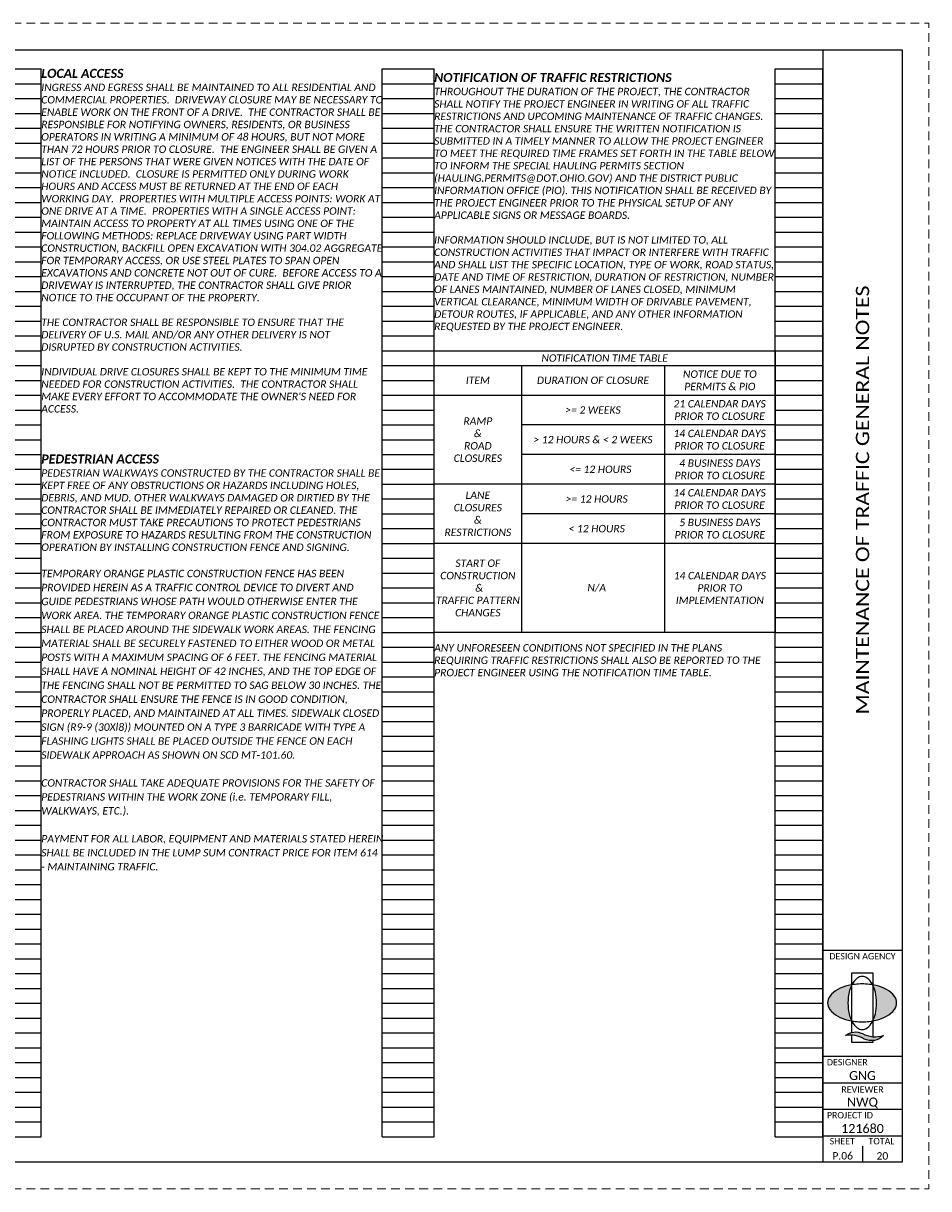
# Paper-space layout 'Layout1' of a CAD drawing. Header units: feet. Extents: x -0.2 to 33.8, y -0.8 to 21.2.
# Tile 2 of 2: x 16.7 to 33.8, y -0.8 to 21.2. Entities that reach past the tile are written whole.
import ezdxf
from ezdxf.enums import TextEntityAlignment as Align

# ---------------------------------------------------------------- set-up
doc = ezdxf.new("R2010")
doc.units = ezdxf.units.FT
doc.header["$MEASUREMENT"] = 0
doc.linetypes.add('OhDOT_USTN3', pattern=[0.22, 0.165, -0.055])
for name, color, linetype in [('SH_Border', 7, 'Continuous'), ('SH_Data', 7, 'Continuous'), ('SH_Hatch', 14, 'Continuous'), ('SH_Text', 7, 'Continuous'), ('SH_TextM', 7, 'Continuous')]:
    doc.layers.add(name, color=color, linetype=linetype)
doc.layers.add('SH_Cut_Line', color=7, linetype='OhDOT_USTN3', lineweight=0, plot=False)
doc.styles.add('Font 70-Main Title', font='calibri.ttf', dxfattribs={"width": 1.15, "height": 0.25})
doc.styles.add('Slanted Normal (0.14) Font 31', font='calibrii.ttf', dxfattribs={"height": 0.14})
doc.styles.add('Slanted Sub-Title (0.17) Font 31', font='calibrii.ttf', dxfattribs={"height": 0.17})
doc.styles.add('Slanted-Normal', font='calibrii.ttf', dxfattribs={"height": 0.14})
doc.styles.add('Straight Minimum (0.12) Font 30', font='calibri.ttf', dxfattribs={"height": 0.12})
doc.styles.add('Straight Sub-Title (0.17) Font 30', font='calibri.ttf', dxfattribs={"height": 0.17})
doc.styles.add('Straight-Normal', font='calibri.ttf', dxfattribs={"height": 0.14})
doc.styles.add('Straight-Sub Title', font='calibri.ttf', dxfattribs={"height": 0.17})

# ---------------------------------------------------------------- blocks, each defined once
blk = doc.blocks.new('4COL')
at = {"layer": 'Defpoints', "color": 3, "linetype": 'Continuous'}
for p, q in [((2, 0.98), (2, 21.14)), ((2, 21.14), (2.9, 21.14)), ((2.9, 0.98), (2.9, 21.14)), ((9.34, 0.98), (9.34, 21.14)), ((9.34, 21.14), (10.32, 21.14)), ((10.32, 0.98), (10.32, 21.14)), ((16.76, 0.98), (16.76, 21.14)), ((16.76, 21.14), (17.74, 21.14)), ((17.74, 0.98), (17.74, 21.14)), ((24.18, 0.98), (24.18, 21.14)), ((24.18, 21.14), (25.16, 21.14)), ((25.16, 0.98), (25.16, 21.14)), ((31.6, 0.98), (31.6, 21.14)), ((31.6, 21.14), (32.5, 21.14)), ((32.5, 0.98), (32.5, 21.14)), ((2, 20.86), (2.9, 20.86)), ((9.34, 20.86), (10.32, 20.86)), ((16.76, 20.86), (17.74, 20.86)), ((24.18, 20.86), (25.16, 20.86)), ((31.6, 20.86), (32.5, 20.86)), ((2, 20.58), (2.9, 20.58)), ((9.34, 20.58), (10.32, 20.58)), ((16.76, 20.58), (17.74, 20.58)), ((24.18, 20.58), (25.16, 20.58)), ((31.6, 20.58), (32.5, 20.58)), ((2, 20.3), (2.9, 20.3)), ((9.34, 20.3), (10.32, 20.3)), ((16.76, 20.3), (17.74, 20.3)), ((24.18, 20.3), (25.16, 20.3)), ((31.6, 20.3), (32.5, 20.3)), ((2, 20.02), (2.9, 20.02)), ((9.34, 20.02), (10.32, 20.02)), ((16.76, 20.02), (17.74, 20.02)), ((24.18, 20.02), (25.16, 20.02)), ((31.6, 20.02), (32.5, 20.02)), ((2, 19.74), (2.9, 19.74)), ((9.34, 19.74), (10.32, 19.74)), ((16.76, 19.74), (17.74, 19.74)), ((24.18, 19.74), (25.16, 19.74)), ((31.6, 19.74), (32.5, 19.74)), ((2, 19.46), (2.9, 19.46)), ((9.34, 19.46), (10.32, 19.46)), ((16.76, 19.46), (17.74, 19.46)), ((24.18, 19.46), (25.16, 19.46)), ((31.6, 19.46), (32.5, 19.46)), ((2, 19.18), (2.9, 19.18)), ((9.34, 19.18), (10.32, 19.18)), ((16.76, 19.18), (17.74, 19.18)), ((24.18, 19.18), (25.16, 19.18)), ((31.6, 19.18), (32.5, 19.18)), ((2, 18.9), (2.9, 18.9)), ((9.34, 18.9), (10.32, 18.9)), ((16.76, 18.9), (17.74, 18.9)), ((24.18, 18.9), (25.16, 18.9)), ((31.6, 18.9), (32.5, 18.9)), ((2, 18.62), (2.9, 18.62)), ((9.34, 18.62), (10.32, 18.62)), ((16.76, 18.62), (17.74, 18.62)), ((24.18, 18.62), (25.16, 18.62)), ((31.6, 18.62), (32.5, 18.62)), ((2, 18.34), (2.9, 18.34)), ((9.34, 18.34), (10.32, 18.34)), ((16.76, 18.34), (17.74, 18.34)), ((24.18, 18.34), (25.16, 18.34)), ((31.6, 18.34), (32.5, 18.34)), ((2, 18.06), (2.9, 18.06)), ((9.34, 18.06), (10.32, 18.06)), ((16.76, 18.06), (17.74, 18.06)), ((24.18, 18.06), (25.16, 18.06)), ((31.6, 18.06), (32.5, 18.06)), ((2, 17.78), (2.9, 17.78)), ((9.34, 17.78), (10.32, 17.78)), ((16.76, 17.78), (17.74, 17.78)), ((24.18, 17.78), (25.16, 17.78)), ((31.6, 17.78), (32.5, 17.78)), ((2, 17.5), (2.9, 17.5)), ((9.34, 17.5), (10.32, 17.5)), ((16.76, 17.5), (17.74, 17.5)), ((24.18, 17.5), (25.16, 17.5)), ((31.6, 17.5), (32.5, 17.5)), ((2, 17.22), (2.9, 17.22)), ((9.34, 17.22), (10.32, 17.22)), ((16.76, 17.22), (17.74, 17.22)), ((24.18, 17.22), (25.16, 17.22)), ((31.6, 17.22), (32.5, 17.22)), ((2, 16.94), (2.9, 16.94)), ((9.34, 16.94), (10.32, 16.94)), ((16.76, 16.94), (17.74, 16.94)), ((24.18, 16.94), (25.16, 16.94)), ((31.6, 16.94), (32.5, 16.94)), ((2, 16.66), (2.9, 16.66)), ((9.34, 16.66), (10.32, 16.66)), ((16.76, 16.66), (17.74, 16.66)), ((24.18, 16.66), (25.16, 16.66)), ((31.6, 16.66), (32.5, 16.66)), ((2, 16.38), (2.9, 16.38)), ((9.34, 16.38), (10.32, 16.38)), ((16.76, 16.38), (17.74, 16.38)), ((24.18, 16.38), (25.16, 16.38)), ((31.6, 16.38), (32.5, 16.38)), ((2, 16.1), (2.9, 16.1)), ((9.34, 16.1), (10.32, 16.1)), ((16.76, 16.1), (17.74, 16.1)), ((24.18, 16.1), (25.16, 16.1)), ((31.6, 16.1), (32.5, 16.1)), ((2, 15.82), (2.9, 15.82)), ((9.34, 15.82), (10.32, 15.82)), ((16.76, 15.82), (17.74, 15.82)), ((24.18, 15.82), (25.16, 15.82)), ((31.6, 15.82), (32.5, 15.82)), ((2, 15.54), (2.9, 15.54)), ((9.34, 15.54), (10.32, 15.54)), ((16.76, 15.54), (17.74, 15.54)), ((24.18, 15.54), (25.16, 15.54)), ((31.6, 15.54), (32.5, 15.54)), ((2, 15.26), (2.9, 15.26)), ((9.34, 15.26), (10.32, 15.26)), ((16.76, 15.26), (17.74, 15.26)), ((24.18, 15.26), (25.16, 15.26)), ((31.6, 15.26), (32.5, 15.26)), ((2, 14.98), (2.9, 14.98)), ((9.34, 14.98), (10.32, 14.98)), ((16.76, 14.98), (17.74, 14.98)), ((24.18, 14.98), (25.16, 14.98)), ((31.6, 14.98), (32.5, 14.98)), ((2, 14.7), (2.9, 14.7)), ((9.34, 14.7), (10.32, 14.7)), ((16.76, 14.7), (17.74, 14.7)), ((24.18, 14.7), (25.16, 14.7)), ((31.6, 14.7), (32.5, 14.7)), ((2, 14.42), (2.9, 14.42)), ((9.34, 14.42), (10.32, 14.42)), ((16.76, 14.42), (17.74, 14.42)), ((24.18, 14.42), (25.16, 14.42)), ((31.6, 14.42), (32.5, 14.42)), ((2, 14.14), (2.9, 14.14)), ((9.34, 14.14), (10.32, 14.14)), ((16.76, 14.14), (17.74, 14.14)), ((24.18, 14.14), (25.16, 14.14)), ((31.6, 14.14), (32.5, 14.14)), ((2, 13.86), (2.9, 13.86)), ((9.34, 13.86), (10.32, 13.86)), ((16.76, 13.86), (17.74, 13.86)), ((24.18, 13.86), (25.16, 13.86)), ((31.6, 13.86), (32.5, 13.86)), ((2, 13.58), (2.9, 13.58)), ((9.34, 13.58), (10.32, 13.58)), ((16.76, 13.58), (17.74, 13.58)), ((24.18, 13.58), (25.16, 13.58)), ((31.6, 13.58), (32.5, 13.58)), ((2, 13.3), (2.9, 13.3)), ((9.34, 13.3), (10.32, 13.3)), ((16.76, 13.3), (17.74, 13.3)), ((24.18, 13.3), (25.16, 13.3)), ((31.6, 13.3), (32.5, 13.3)), ((2, 13.02), (2.9, 13.02)), ((9.34, 13.02), (10.32, 13.02)), ((16.76, 13.02), (17.74, 13.02)), ((24.18, 13.02), (25.16, 13.02)), ((31.6, 13.02), (32.5, 13.02)), ((2, 12.74), (2.9, 12.74)), ((9.34, 12.74), (10.32, 12.74)), ((16.76, 12.74), (17.74, 12.74)), ((24.18, 12.74), (25.16, 12.74)), ((31.6, 12.74), (32.5, 12.74)), ((2, 12.46), (2.9, 12.46)), ((9.34, 12.46), (10.32, 12.46)), ((16.76, 12.46), (17.74, 12.46)), ((24.18, 12.46), (25.16, 12.46)), ((31.6, 12.46), (32.5, 12.46)), ((2, 12.18), (2.9, 12.18)), ((9.34, 12.18), (10.32, 12.18)), ((16.76, 12.18), (17.74, 12.18)), ((24.18, 12.18), (25.16, 12.18)), ((31.6, 12.18), (32.5, 12.18)), ((2, 11.9), (2.9, 11.9)), ((9.34, 11.9), (10.32, 11.9)), ((16.76, 11.9), (17.74, 11.9)), ((24.18, 11.9), (25.16, 11.9)), ((31.6, 11.9), (32.5, 11.9)), ((2, 11.62), (2.9, 11.62)), ((9.34, 11.62), (10.32, 11.62)), ((16.76, 11.62), (17.74, 11.62)), ((24.18, 11.62), (25.16, 11.62)), ((31.6, 11.62), (32.5, 11.62)), ((2, 11.34), (2.9, 11.34)), ((9.34, 11.34), (10.32, 11.34)), ((16.76, 11.34), (17.74, 11.34)), ((24.18, 11.34), (25.16, 11.34)), ((31.6, 11.34), (32.5, 11.34)), ((2, 11.06), (2.9, 11.06)), ((9.34, 11.06), (10.32, 11.06)), ((16.76, 11.06), (17.74, 11.06)), ((24.18, 11.06), (25.16, 11.06)), ((31.6, 11.06), (32.5, 11.06)), ((2, 10.78), (2.9, 10.78)), ((9.34, 10.78), (10.32, 10.78)), ((16.76, 10.78), (17.74, 10.78)), ((24.18, 10.78), (25.16, 10.78)), ((31.6, 10.78), (32.5, 10.78)), ((2, 10.5), (2.9, 10.5)), ((9.34, 10.5), (10.32, 10.5)), ((16.76, 10.5), (17.74, 10.5)), ((24.18, 10.5), (25.16, 10.5)), ((31.6, 10.5), (32.5, 10.5)), ((2, 10.22), (2.9, 10.22)), ((9.34, 10.22), (10.32, 10.22)), ((16.76, 10.22), (17.74, 10.22)), ((24.18, 10.22), (25.16, 10.22)), ((31.6, 10.22), (32.5, 10.22)), ((2, 9.94), (2.9, 9.94)), ((9.34, 9.94), (10.32, 9.94)), ((16.76, 9.94), (17.74, 9.94)), ((24.18, 9.94), (25.16, 9.94)), ((31.6, 9.94), (32.5, 9.94)), ((2, 9.66), (2.9, 9.66)), ((9.34, 9.66), (10.32, 9.66)), ((16.76, 9.66), (17.74, 9.66)), ((24.18, 9.66), (25.16, 9.66)), ((31.6, 9.66), (32.5, 9.66)), ((2, 9.38), (2.9, 9.38)), ((9.34, 9.38), (10.32, 9.38)), ((16.76, 9.38), (17.74, 9.38)), ((24.18, 9.38), (25.16, 9.38)), ((31.6, 9.38), (32.5, 9.38)), ((2, 9.1), (2.9, 9.1)), ((9.34, 9.1), (10.32, 9.1)), ((16.76, 9.1), (17.74, 9.1)), ((24.18, 9.1), (25.16, 9.1)), ((31.6, 9.1), (32.5, 9.1)), ((2, 8.82), (2.9, 8.82)), ((9.34, 8.82), (10.32, 8.82)), ((16.76, 8.82), (17.74, 8.82)), ((24.18, 8.82), (25.16, 8.82)), ((31.6, 8.82), (32.5, 8.82)), ((2, 8.54), (2.9, 8.54)), ((9.34, 8.54), (10.32, 8.54)), ((16.76, 8.54), (17.74, 8.54)), ((24.18, 8.54), (25.16, 8.54)), ((31.6, 8.54), (32.5, 8.54)), ((2, 8.26), (2.9, 8.26)), ((9.34, 8.26), (10.32, 8.26)), ((16.76, 8.26), (17.74, 8.26)), ((24.18, 8.26), (25.16, 8.26)), ((31.6, 8.26), (32.5, 8.26)), ((2, 7.98), (2.9, 7.98)), ((9.34, 7.98), (10.32, 7.98)), ((16.76, 7.98), (17.74, 7.98)), ((24.18, 7.98), (25.16, 7.98)), ((31.6, 7.98), (32.5, 7.98)), ((2, 7.7), (2.9, 7.7)), ((9.34, 7.7), (10.32, 7.7)), ((16.76, 7.7), (17.74, 7.7)), ((24.18, 7.7), (25.16, 7.7)), ((31.6, 7.7), (32.5, 7.7)), ((2, 7.42), (2.9, 7.42)), ((9.34, 7.42), (10.32, 7.42)), ((16.76, 7.42), (17.74, 7.42)), ((24.18, 7.42), (25.16, 7.42)), ((31.6, 7.42), (32.5, 7.42)), ((2, 7.14), (2.9, 7.14)), ((9.34, 7.14), (10.32, 7.14)), ((16.76, 7.14), (17.74, 7.14)), ((24.18, 7.14), (25.16, 7.14)), ((31.6, 7.14), (32.5, 7.14)), ((2, 6.86), (2.9, 6.86)), ((9.34, 6.86), (10.32, 6.86)), ((16.76, 6.86), (17.74, 6.86)), ((24.18, 6.86), (25.16, 6.86)), ((31.6, 6.86), (32.5, 6.86)), ((2, 6.58), (2.9, 6.58)), ((9.34, 6.58), (10.32, 6.58)), ((16.76, 6.58), (17.74, 6.58)), ((24.18, 6.58), (25.16, 6.58)), ((31.6, 6.58), (32.5, 6.58)), ((2, 6.3), (2.9, 6.3)), ((9.34, 6.3), (10.32, 6.3)), ((16.76, 6.3), (17.74, 6.3)), ((24.18, 6.3), (25.16, 6.3)), ((31.6, 6.3), (32.5, 6.3)), ((2, 6.02), (2.9, 6.02)), ((9.34, 6.02), (10.32, 6.02)), ((16.76, 6.02), (17.74, 6.02)), ((24.18, 6.02), (25.16, 6.02)), ((31.6, 6.02), (32.5, 6.02)), ((2, 5.74), (2.9, 5.74)), ((9.34, 5.74), (10.32, 5.74)), ((16.76, 5.74), (17.74, 5.74)), ((24.18, 5.74), (25.16, 5.74)), ((31.6, 5.74), (32.5, 5.74)), ((2, 5.46), (2.9, 5.46)), ((9.34, 5.46), (10.32, 5.46)), ((16.76, 5.46), (17.74, 5.46)), ((24.18, 5.46), (25.16, 5.46)), ((31.6, 5.46), (32.5, 5.46)), ((2, 5.18), (2.9, 5.18)), ((9.34, 5.18), (10.32, 5.18)), ((16.76, 5.18), (17.74, 5.18)), ((24.18, 5.18), (25.16, 5.18)), ((31.6, 5.18), (32.5, 5.18)), ((2, 4.9), (2.9, 4.9)), ((9.34, 4.9), (10.32, 4.9)), ((16.76, 4.9), (17.74, 4.9)), ((24.18, 4.9), (25.16, 4.9)), ((31.6, 4.9), (32.5, 4.9)), ((2, 4.62), (2.9, 4.62)), ((9.34, 4.62), (10.32, 4.62)), ((16.76, 4.62), (17.74, 4.62)), ((24.18, 4.62), (25.16, 4.62)), ((31.6, 4.62), (32.5, 4.62)), ((2, 4.34), (2.9, 4.34)), ((9.34, 4.34), (10.32, 4.34)), ((16.76, 4.34), (17.74, 4.34)), ((24.18, 4.34), (25.16, 4.34)), ((31.6, 4.34), (32.5, 4.34)), ((2, 4.06), (2.9, 4.06)), ((9.34, 4.06), (10.32, 4.06)), ((16.76, 4.06), (17.74, 4.06)), ((24.18, 4.06), (25.16, 4.06)), ((31.6, 4.06), (32.5, 4.06)), ((2, 3.78), (2.9, 3.78)), ((9.34, 3.78), (10.32, 3.78)), ((16.76, 3.78), (17.74, 3.78)), ((24.18, 3.78), (25.16, 3.78)), ((31.6, 3.78), (32.5, 3.78)), ((2, 3.5), (2.9, 3.5)), ((9.34, 3.5), (10.32, 3.5)), ((16.76, 3.5), (17.74, 3.5)), ((24.18, 3.5), (25.16, 3.5)), ((31.6, 3.5), (32.5, 3.5)), ((2, 3.22), (2.9, 3.22)), ((9.34, 3.22), (10.32, 3.22)), ((16.76, 3.22), (17.74, 3.22)), ((24.18, 3.22), (25.16, 3.22)), ((31.6, 3.22), (32.5, 3.22)), ((2, 2.94), (2.9, 2.94)), ((9.34, 2.94), (10.32, 2.94)), ((16.76, 2.94), (17.74, 2.94)), ((24.18, 2.94), (25.16, 2.94)), ((31.6, 2.94), (32.5, 2.94)), ((2, 2.66), (2.9, 2.66)), ((9.34, 2.66), (10.32, 2.66)), ((16.76, 2.66), (17.74, 2.66)), ((24.18, 2.66), (25.16, 2.66)), ((31.6, 2.66), (32.5, 2.66)), ((2, 2.38), (2.9, 2.38)), ((9.34, 2.38), (10.32, 2.38)), ((16.76, 2.38), (17.74, 2.38)), ((24.18, 2.38), (25.16, 2.38)), ((31.6, 2.38), (32.5, 2.38)), ((2, 2.1), (2.9, 2.1)), ((9.34, 2.1), (10.32, 2.1)), ((16.76, 2.1), (17.74, 2.1)), ((24.18, 2.1), (25.16, 2.1)), ((31.6, 2.1), (32.5, 2.1)), ((2, 1.82), (2.9, 1.82)), ((9.34, 1.82), (10.32, 1.82)), ((16.76, 1.82), (17.74, 1.82)), ((24.18, 1.82), (25.16, 1.82)), ((31.6, 1.82), (32.5, 1.82)), ((2, 1.54), (2.9, 1.54)), ((9.34, 1.54), (10.32, 1.54)), ((16.76, 1.54), (17.74, 1.54)), ((24.18, 1.54), (25.16, 1.54)), ((31.6, 1.54), (32.5, 1.54)), ((2, 1.26), (2.9, 1.26)), ((9.34, 1.26), (10.32, 1.26)), ((16.76, 1.26), (17.74, 1.26)), ((24.18, 1.26), (25.16, 1.26)), ((31.6, 1.26), (32.5, 1.26)), ((2, 0.98), (2.9, 0.98)), ((9.34, 0.98), (10.32, 0.98)), ((16.76, 0.98), (17.74, 0.98)), ((24.18, 0.98), (25.16, 0.98)), ((31.6, 0.98), (32.5, 0.98))]:
    blk.add_line(p, q, dxfattribs=at)
blk = doc.blocks.new('A$C1697e795')
at = {"layer": 'SH_Hatch'}
for points in [[(-0.1098, 0.0898, -0.0615), (-0.0881, 0.1507), (-0.0881, 0.1523, 0.014092), (-0.1171, 0.1465, 0.069705), (-0.2053, 0.1131, 0.105975), (-0.2716, 0.0557, 0.163104), (-0.29, 0.0008, 0.163049), (-0.2716, -0.0541, 0.105975), (-0.2053, -0.1115, 0.069705), (-0.1171, -0.145, 0.014089), (-0.0881, -0.1507, -0.061487), (-0.1098, -0.0898, -0.054987), (-0.1197, 0, -0.054987)], [(0.1108, 0.0898, 0.0615), (0.0891, 0.1507), (0.0891, 0.1523, -0.014092), (0.1182, 0.1465, -0.069705), (0.2063, 0.1131, -0.105975), (0.2727, 0.0557, -0.163104), (0.2911, 0.0008, -0.163049), (0.2727, -0.0541, -0.105975), (0.2063, -0.1115, -0.069705), (0.1182, -0.145, -0.014089), (0.0891, -0.1507, 0.061487), (0.1108, -0.0898, 0.054987), (0.1207, 0, 0.054987)], [(0.0015, -0.2566, 0.297692), (-0.1396, -0.2731, -0.180432), (0.0164, -0.3024, 0.32264), (0.179, -0.273, -0.20237)]]:
    blk.add_hatch(color=256, dxfattribs=at).paths.add_polyline_path(points)
at = {"layer": 'SH_TextM'}
for points in [[(0.1106, -0.0898, 0.054987), (0.1206, 0, 0.054987), (0.1106, 0.0898, 0.0688), (0.0854, 0.1575, 0.105699), (0.0418, 0.2087, 0.165247), (0.0004, 0.2228, 0.165247), (-0.0409, 0.2087, 0.105699), (-0.0845, 0.1575, 0.0688), (-0.1098, 0.0898, 0.054987), (-0.1197, 0, 0.054987), (-0.1098, -0.0898, 0.0688), (-0.0845, -0.1575, 0.105699), (-0.0409, -0.2087, 0.165247), (0.0004, -0.2228, 0.165247), (0.0418, -0.2087, 0.105699), (0.0854, -0.1575, 0.0688)], [(-0.2053, -0.1115, 0.069705), (-0.1171, -0.145, 0.055931), (-0.0006, -0.158, 0.055931), (0.1159, -0.145, 0.069705), (0.2041, -0.1115, 0.105975), (0.2705, -0.0541, 0.163076), (0.2889, 0.0008, 0.163076), (0.2705, 0.0557, 0.105975), (0.2041, 0.1131, 0.069705), (0.1159, 0.1465, 0.055931), (-0.0006, 0.1596, 0.055931), (-0.1171, 0.1465, 0.069705), (-0.2053, 0.1131, 0.105975), (-0.2716, 0.0557, 0.163076), (-0.29, 0.0008, 0.163076), (-0.2716, -0.0541, 0.105975)], [(0.0164, -0.3024, 0.180432), (-0.1396, -0.2731, -0.297692), (0.0015, -0.2566, 0.20237), (0.179, -0.273, -0.32264)]]:
    blk.add_lwpolyline(points, format="xyb", close=True, dxfattribs=at)
for points in [[(-0.0881, -0.2469), (-0.0881, 0.2529), (0.0891, 0.2529), (0.0891, -0.2828)], [(0.0891, -0.3157), (0.0891, -0.332), (-0.0881, -0.332), (-0.0881, -0.2701)]]:
    blk.add_lwpolyline(points, dxfattribs=at)
blk = doc.blocks.new('BLKWO_NEW')
at = {"layer": 'SH_Border', "linetype": 'Continuous', "flags": 128}
blk.add_lwpolyline([(0.5, 21.5), (33.5, 21.5), (33.5, 0.5), (0.5, 0.5), (0.5, 21.5)], close=True, dxfattribs=at)
for points in [[(32, 21.5), (32, 0.5)], [(32, 4.5), (33.5, 4.5)], [(32, 2.5), (33.5, 2.5)], [(32, 2), (33.5, 2)], [(32, 1.5), (33.5, 1.5)], [(32, 1), (33.5, 1)]]:
    blk.add_lwpolyline(points, dxfattribs=at)
at = {"layer": 'SH_Border'}
blk.add_lwpolyline([(32.75, 0.8), (32.75, 0.5)], dxfattribs=at)
at = {"layer": 'SH_Cut_Line', "color": 7, "linetype": 'OhDOT_USTN3', "flags": 128}
blk.add_lwpolyline([(0, 0), (34, 0), (34, 22), (0, 22), (0, 0)], close=True, dxfattribs=at)
at = {"layer": 'SH_Border', "xscale": 2.25, "yscale": 2.25, "zscale": 2.25}
blk.add_blockref('A$C1697e795', (32.744, 3.506), dxfattribs=at)
at = {"layer": 'SH_Data', "char_height": 0.12, "style": 'Straight Minimum (0.12) Font 30'}
for s, insert, width, attachment_point in [('DESIGN AGENCY', (32.124, 4.448), 1.94049, 1), ('DESIGNER', (32.078, 2.448), 1.0279, 1), ('REVIEWER', (32.75, 1.931), 1.0279, 2), ('PROJECT ID', (32.078, 1.447), 1.27835, 1), ('SHEET', (32.129, 0.957), 1.0279, 1), ('TOTAL', (32.862, 0.957), 1.0279, 1)]:
    blk.add_mtext(s, dxfattribs=dict(at, insert=insert, width=width, attachment_point=attachment_point))
at = {"layer": 'SH_Data', "style": 'Font 70-Main Title', "width": 1.15, "flags": 8}
blk.add_attdef('TITLEAREA2T', text='', height=0.25, rotation=90, dxfattribs=at).set_placement((32.75, 13), align=Align.MIDDLE_CENTER)
at = {"layer": 'SH_Data', "style": 'Straight-Sub Title'}
for tag, p in [('XXX', (32.75, 2)), ('XXX', (32.75, 1.5)), ('XXXXXX', (32.75, 1))]:
    blk.add_attdef(tag, text='', height=0.17, dxfattribs=at).set_placement(p, align=Align.BOTTOM_CENTER)
at = {"layer": 'SH_Data', "style": 'Straight Sub-Title (0.17) Font 30', "flags": 8}
blk.add_attdef('PROJECT', text='', height=0.25, rotation=90, dxfattribs=at).set_placement((0.721, 0.55), align=Align.MIDDLE_LEFT)
at = {"layer": 'SH_Data', "style": 'Straight-Normal'}
for tag, p in [('SHEETNO', (32.375, 0.551)), ('SHEETTOTAL', (33.125, 0.549))]:
    blk.add_attdef(tag, text='', height=0.14, dxfattribs=at).set_placement(p, align=Align.CENTER)

psp = doc.layouts.get("Layout1")

# ---------------------------------------------------------------- linework, layer by layer
at = {"layer": 'SH_Border'}
for p, q in [((24.41, 14.79), (30.85, 14.79)), ((26.06, 14.79), (26.06, 9.75)), ((28.76, 14.79), (28.76, 9.75))]:
    psp.add_line(p, q, dxfattribs=at)
psp.add_lwpolyline([(24.41, 15.07), (30.85, 15.07), (30.85, 9.75), (24.41, 9.75)], close=True, dxfattribs=at)
at = {"layer": 'SH_Text'}
for p, q in [((24.41, 14.23), (30.85, 14.23)), ((30.85, 13.67), (26.06, 13.67)), ((30.85, 13.11), (26.06, 13.11)), ((30.85, 12.55), (24.41, 12.55)), ((30.85, 11.99), (26.06, 11.99)), ((30.85, 11.43), (24.41, 11.43))]:
    psp.add_line(p, q, dxfattribs=at)

# ---------------------------------------------------------------- block references
at = {"layer": 'SH_Border'}
ref = psp.add_blockref('BLKWO_NEW', (-0.25, -0.75), dxfattribs=at)
ref.add_attrib('TITLEAREA2T', 'MAINTENANCE OF TRAFFIC GENERAL NOTES', dxfattribs={"layer": 'SH_Data', "height": 0.25, "rotation": 90, "style": 'Font 70-Main Title', "width": 1.15}).set_placement((32.5, 12.25), align=Align.MIDDLE_CENTER)
ref.add_attrib('XXX', 'GNG', dxfattribs={"layer": 'SH_Data', "height": 0.17, "style": 'Straight-Sub Title'}).set_placement((32.5, 1.25), align=Align.BOTTOM_CENTER)
ref.add_attrib('XXX', 'NWQ', dxfattribs={"layer": 'SH_Data', "height": 0.17, "style": 'Straight-Sub Title'}).set_placement((32.5, 0.75), align=Align.BOTTOM_CENTER)
ref.add_attrib('XXXXXX', '121680', dxfattribs={"layer": 'SH_Data', "height": 0.17, "style": 'Straight-Sub Title'}).set_placement((32.5, 0.25), align=Align.BOTTOM_CENTER)
ref.add_attrib('SHEETTOTAL', '20', dxfattribs={"layer": 'SH_Data', "height": 0.14, "style": 'Straight-Normal'}).set_placement((32.875, -0.201), align=Align.CENTER)
ref.add_attrib('SHEETNO', 'P.06', dxfattribs={"layer": 'SH_Data', "height": 0.14, "style": 'Straight-Normal'}).set_placement((32.125, -0.199), align=Align.CENTER)
at = {"layer": 'SH_Text'}
psp.add_blockref('4COL', (-0.75, -0.75), dxfattribs=at)

# ---------------------------------------------------------------- texts
at = {"layer": 'SH_Border', "char_height": 0.17, "attachment_point": 1}
for s, insert, width, style in [('{\\fCalibri|b1|i1|c0|p34;\\C4;LOCAL ACCESS}', (16.99, 20.39), 6.44, 'Slanted-Normal'), ('{\\fCalibri|b1|i1|c0|p34;\\C4;NOTIFICATION OF TRAFFIC RESTRICTIONS}', (24.41, 20.312), 6.43343, 'Slanted Sub-Title (0.17) Font 31'), ('{\\fCalibri|b1|i1|c0|p34;\\C4;PEDESTRIAN ACCESS}', (16.99, 13.11), 6.44, 'Slanted-Normal')]:
    psp.add_mtext(s, dxfattribs=dict(at, insert=insert, width=width, style=style))
at = {"layer": 'SH_Text', "char_height": 0.14, "style": 'Slanted Normal (0.14) Font 31'}
for s, insert, width, attachment_point in [("INGRESS AND EGRESS SHALL BE MAINTAINED TO ALL RESIDENTIAL AND COMMERCIAL PROPERTIES.  DRIVEWAY CLOSURE MAY BE NECESSARY TO ENABLE WORK ON THE FRONT OF A DRIVE.  THE CONTRACTOR SHALL BE RESPONSIBLE FOR NOTIFYING OWNERS, RESIDENTS, OR BUSINESS OPERATORS IN WRITING A MINIMUM OF 48 HOURS, BUT NOT MORE THAN 72 HOURS PRIOR TO CLOSURE.  THE ENGINEER SHALL BE GIVEN A LIST OF THE PERSONS THAT WERE GIVEN NOTICES WITH THE DATE OF NOTICE INCLUDED.  CLOSURE IS PERMITTED ONLY DURING WORK HOURS AND ACCESS MUST BE RETURNED AT THE END OF EACH WORKING DAY.  PROPERTIES WITH MULTIPLE ACCESS POINTS: WORK AT ONE DRIVE AT A TIME.  PROPERTIES WITH A SINGLE ACCESS POINT: MAINTAIN ACCESS TO PROPERTY AT ALL TIMES USING ONE OF THE FOLLOWING METHODS: REPLACE DRIVEWAY USING PART WIDTH CONSTRUCTION, BACKFILL OPEN EXCAVATION WITH 304.02 AGGREGATE FOR TEMPORARY ACCESS, OR USE STEEL PLATES TO SPAN OPEN EXCAVATIONS AND CONCRETE NOT OUT OF CURE.  BEFORE ACCESS TO A DRIVEWAY IS INTERRUPTED, THE CONTRACTOR SHALL GIVE PRIOR NOTICE TO THE OCCUPANT OF THE PROPERTY.\\P\\PTHE CONTRACTOR SHALL BE RESPONSIBLE TO ENSURE THAT THE DELIVERY OF U.S. MAIL AND/OR ANY OTHER DELIVERY IS NOT DISRUPTED BY CONSTRUCTION ACTIVITIES.\\P\\PINDIVIDUAL DRIVE CLOSURES SHALL BE KEPT TO THE MINIMUM TIME NEEDED FOR CONSTRUCTION ACTIVITIES.  THE CONTRACTOR SHALL MAKE EVERY EFFORT TO ACCOMMODATE THE OWNER'S NEED FOR ACCESS.    \\P^I", (16.99, 20.11), 6.44, 1), ('THROUGHOUT THE DURATION OF THE PROJECT, THE CONTRACTOR SHALL NOTIFY THE PROJECT ENGINEER IN WRITING OF ALL TRAFFIC RESTRICTIONS AND UPCOMING MAINTENANCE OF TRAFFIC CHANGES. THE CONTRACTOR SHALL ENSURE THE WRITTEN NOTIFICATION IS SUBMITTED IN A TIMELY MANNER TO ALLOW THE PROJECT ENGINEER TO MEET THE REQUIRED TIME FRAMES SET FORTH IN THE TABLE BELOW TO INFORM THE SPECIAL HAULING PERMITS SECTION (HAULING.PERMITS@DOT.OHIO.GOV) AND THE DISTRICT PUBLIC INFORMATION OFFICE (PIO). THIS NOTIFICATION SHALL BE RECEIVED BY THE PROJECT ENGINEER PRIOR TO THE PHYSICAL SETUP OF ANY APPLICABLE SIGNS OR MESSAGE BOARDS.\\~\\P\\PINFORMATION SHOULD INCLUDE, BUT IS NOT LIMITED TO, ALL CONSTRUCTION ACTIVITIES THAT IMPACT OR INTERFERE WITH TRAFFIC AND SHALL LIST THE SPECIFIC LOCATION, TYPE OF WORK, ROAD STATUS, DATE AND TIME OF RESTRICTION, DURATION OF RESTRICTION, NUMBER OF LANES MAINTAINED, NUMBER OF LANES CLOSED, MINIMUM VERTICAL CLEARANCE, MINIMUM WIDTH OF DRIVABLE PAVEMENT, DETOUR ROUTES, IF APPLICABLE, AND ANY OTHER INFORMATION REQUESTED BY THE PROJECT ENGINEER. \\P\\P\\P\\P\\P\\P\\P\\P\\P\\P\\P\\P\\P\\P\\P\\P\\P\\P\\P\\P\\P\\P\\P\\P\\P\\PANY UNFORESEEN CONDITIONS NOT SPECIFIED IN THE PLANS REQUIRING TRAFFIC RESTRICTIONS SHALL ALSO BE REPORTED TO THE PROJECT ENGINEER USING THE NOTIFICATION TIME TABLE.', (24.41, 20.032), 6.44, 1), ('NOTIFICATION TIME TABLE', (27.63, 14.93), 6.44, 5), ('ITEM', (25.235, 14.51), 1.65, 5), ('DURATION OF CLOSURE', (27.41, 14.51), 2.7, 5), ('NOTICE DUE TO PERMITS & PIO', (29.805, 14.51), 2.09, 5), ('21 CALENDAR DAYS PRIOR TO CLOSURE', (29.801, 13.95), 2.09, 5), ('>= 2 WEEKS', (27.41, 13.95), 2.7, 5), ('RAMP \\P& \\PROAD\\PCLOSURES', (25.235, 13.39), 1.65, 5), ('> 12 HOURS & < 2 WEEKS', (27.41, 13.39), 2.7, 5), ('14 CALENDAR DAYS PRIOR TO CLOSURE', (29.801, 13.39), 2.09, 5), ('4 BUSINESS DAYS PRIOR TO CLOSURE', (29.805, 12.83), 2.09, 5), ('PEDESTRIAN WALKWAYS CONSTRUCTED BY THE CONTRACTOR SHALL BE KEPT FREE OF ANY OBSTRUCTIONS OR HAZARDS INCLUDING HOLES, DEBRIS, AND MUD. OTHER WALKWAYS DAMAGED OR DIRTIED BY THE CONTRACTOR SHALL BE IMMEDIATELY REPAIRED OR CLEANED. THE CONTRACTOR MUST TAKE PRECAUTIONS TO PROTECT PEDESTRIANS FROM EXPOSURE TO HAZARDS RESULTING FROM THE CONSTRUCTION OPERATION BY INSTALLING CONSTRUCTION FENCE AND SIGNING.\\P\\pxi0.80417,r19.025,sm1.12917;\\P\\pi0,r0,s*;TEMPORARY ORANGE PLASTIC CONSTRUCTION FENCE HAS BEEN\\PPROVIDED HEREIN AS A TRAFFIC CONTROL DEVICE TO DIVERT AND GUIDE PEDESTRIANS WHOSE PATH WOULD OTHERWISE ENTER THE WORK AREA. THE TEMPORARY ORANGE PLASTIC CONSTRUCTION FENCE SHALL BE PLACED AROUND THE SIDEWALK WORK AREAS. THE FENCING MATERIAL SHALL BE SECURELY FASTENED TO EITHER WOOD OR METAL POSTS WITH A MAXIMUM SPACING OF 6 FEET. THE FENCING MATERIAL SHALL HAVE A NOMINAL HEIGHT OF 42 INCHES, AND THE TOP EDGE OF THE FENCING SHALL NOT BE PERMITTED TO SAG BELOW 30 INCHES. THE CONTRACTOR SHALL ENSURE THE FENCE IS IN GOOD CONDITION, PROPERLY PLACED, AND MAINTAINED AT ALL TIMES. SIDEWALK CLOSED SIGN (R9-9 (30Xl8)) MOUNTED ON A TYPE 3 BARRICADE WITH TYPE A FLASHING LIGHTS SHALL BE PLACED OUTSIDE THE FENCE ON EACH SIDEWALK APPROACH AS SHOWN ON SCD MT-101.60.\\P\\P\\pb0.25;CONTRACTOR SHALL TAKE ADEQUATE PROVISIONS FOR THE SAFETY OF PEDESTRIANS WITHIN THE WORK ZONE (i.e. TEMPORARY FILL, WALKWAYS, ETC.).\\P\\pi0.80417;\\P\\pi0;PAYMENT FOR ALL LABOR, EQUIPMENT AND MATERIALS STATED HEREIN SHALL BE INCLUDED IN THE LUMP SUM CONTRACT PRICE FOR ITEM 614 - MAINTAINING TRAFFIC.', (16.99, 12.83), 6.44717, 1), ('\\pxi-3,l5,t5;<= 12 HOURS', (27.41, 12.83), 2.7, 5), ('LANE \\PCLOSURES \\P&\\PRESTRICTIONS', (25.235, 11.99), 1.65, 5), ('\\pxi-3,l4,t4;>= 12 HOURS', (27.41, 12.27), 2.7, 5), ('14 CALENDAR DAYS PRIOR TO CLOSURE', (29.801, 12.27), 2.09, 5), ('5 BUSINESS DAYS PRIOR TO CLOSURE', (29.805, 11.71), 2.09, 5), ('\\pxi-3,l4,t4;< 12 HOURS', (27.41, 11.71), 2.7, 5), ('START OF CONSTRUCTION\\P &\\PTRAFFIC PATTERN\\PCHANGES', (25.235, 10.59), 1.65, 5), ('\\pxt0;14 CALENDAR DAYS PRIOR TO IMPLEMENTATION', (29.805, 10.59), 2.09, 5), ('\\pxi-3,l4,t4;N/A', (27.41, 10.59), 2.7, 5)]:
    psp.add_mtext(s, dxfattribs=dict(at, insert=insert, width=width, attachment_point=attachment_point))

doc.saveas('drawing.dxf')
